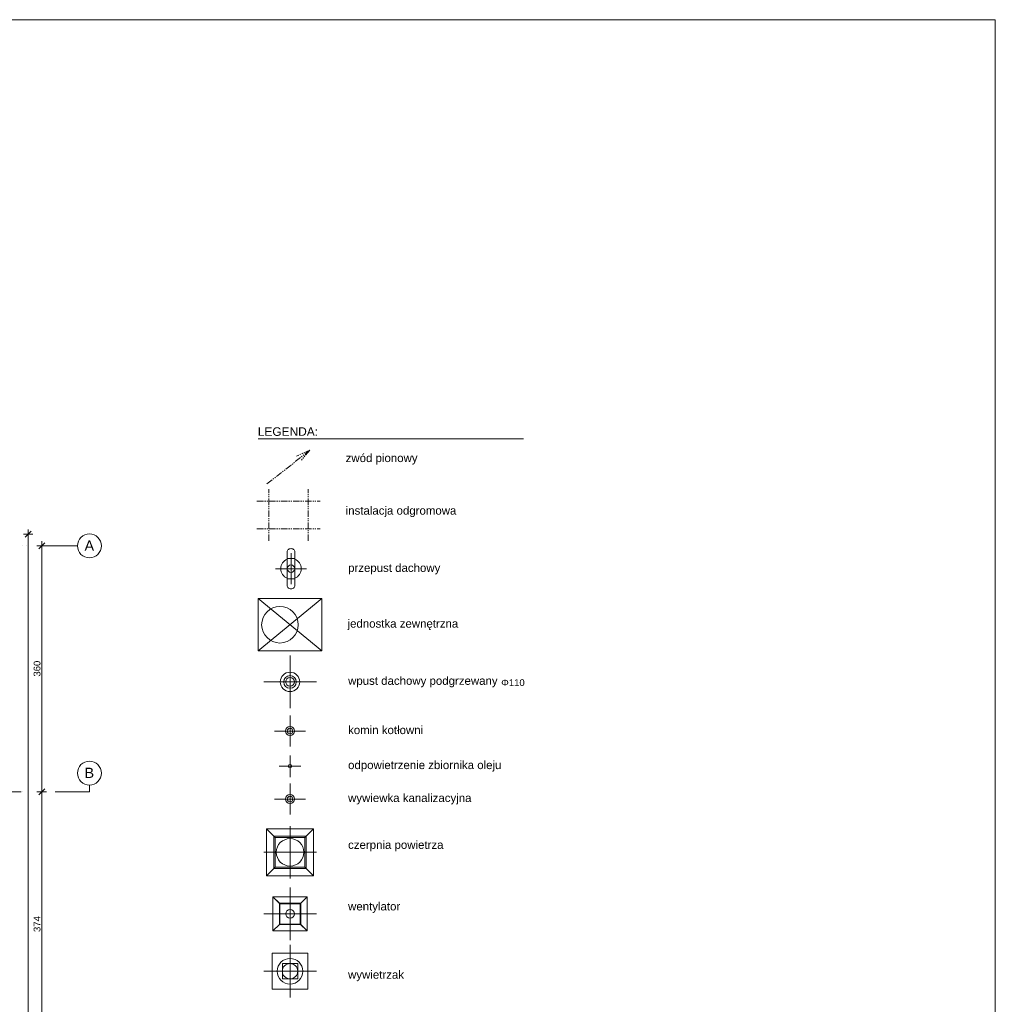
# Model space of a CAD drawing. Header units: millimetres. Extents: x 2015591 to 2056676, y -1574705 to -1544755.
# Tile 11 of 11: x 2042388 to 2056676, y -1559173 to -1544755. Entities that reach past the tile are written whole.
import ezdxf

# ---------------------------------------------------------------- set-up
doc = ezdxf.new("R2010")
doc.units = ezdxf.units.MM
doc.header["$MEASUREMENT"] = 0
for name, pattern in [('ACAD_ISO10W100', [8100, 5400, -1350, 0, -1350]), ('OSIE', [1000, 500, -250, 0, -250]), ('PHANTOM2', [176, 96, -16, 16, -16, 16, -16])]:
    doc.linetypes.add(name, pattern=pattern)
for name, color, linetype, lineweight in [('2D - Ogólne_Nr_pióra__7', 7, 'Continuous', 0), ('2D- Siatka Modularna_Nr_pióra__1', 7, 'Continuous', 0), ('a___wymiary_Nr_pióra__46', 7, 'Continuous', 5), ('Defpoints_Nr_pióra__46', 7, 'Continuous', 5)]:
    doc.layers.add(name, color=color, linetype=linetype, lineweight=lineweight)
for name, color, linetype, lineweight, true_color in [('2D- Siatka Modularna_Nr_pióra__2', 7, 'Continuous', 15, 0x0322fc), ('2D- Siatka Modularna_Nr_pióra__77', 7, 'Continuous', 5, 0x0099cb), ('a___widokowa_0.25_Nr_pióra__77', 7, 'Continuous', 5, 0x0099cb), ('ELE-odgr_zwod_pionowy_Nr_pióra__12', 7, 'Continuous', 5, 0x9f9f9f), ('Linie PT_Nr_pióra__3', 7, 'Continuous', 18, 0x008200), ('OSIE_Nr_pióra__2', 7, 'Continuous', 15, 0x0322fc)]:
    doc.layers.add(name, color=color, linetype=linetype, lineweight=lineweight, true_color=true_color)
doc.styles.add('GENERATED_STYLE_1', font='txt')

msp = doc.modelspace()

# ---------------------------------------------------------------- linework, layer by layer
at = {"layer": '2D- Siatka Modularna_Nr_pióra__1', "linetype": 'ACAD_ISO10W100'}
msp.add_line((2045882.1, -1550891.5), (2049766.9, -1550891.5), dxfattribs=at)
at = {"layer": '2D- Siatka Modularna_Nr_pióra__2', "linetype": 'ACAD_ISO10W100'}
msp.add_line((2043408.8, -1555962.9), (2043409, -1556060.9), dxfattribs=at)
at = {"layer": '2D- Siatka Modularna_Nr_pióra__77', "linetype": 'ACAD_ISO10W100'}
for p, q in [((2046361.5, -1552567.7), (2046361.5, -1553021)), ((2046134.9, -1552794.4), (2046588.2, -1552794.4)), ((2046347.1, -1554067), (2046347.1, -1554837.6)), ((2045961.8, -1554452.3), (2046732.4, -1554452.3)), ((2046347.1, -1554945.4), (2046347.1, -1555398.7)), ((2046120.4, -1555172), (2046573.7, -1555172)), ((2046347.1, -1555527.6), (2046347.1, -1555844.9)), ((2046188.4, -1555686.3), (2046505.8, -1555686.3)), ((2046347.1, -1555941.4), (2046347.1, -1556394.7)), ((2046120.4, -1556168), (2046573.7, -1556168)), ((2046347.1, -1556562.4), (2046347.1, -1557333)), ((2045961.8, -1556947.7), (2046732.4, -1556947.7)), ((2046347.1, -1557464.2), (2046347.1, -1558234.9)), ((2045961.8, -1557849.5), (2046732.4, -1557849.5)), ((2046347.1, -1558303.7), (2046347.1, -1559074.3)), ((2045961.8, -1558689), (2046732.4, -1558689))]:
    msp.add_line(p, q, dxfattribs=at)
at = {"layer": 'a___widokowa_0.25_Nr_pióra__77', "linetype": 'Continuous'}
for p, q in [((2046309.4, -1552528.4), (2046314.8, -1552519.2)), ((2046314.8, -1552519.2), (2046323.4, -1552511.3)), ((2046323.4, -1552511.3), (2046334.5, -1552505.2)), ((2046334.5, -1552505.2), (2046347.6, -1552501.4)), ((2046347.6, -1552501.4), (2046361.5, -1552500.1)), ((2046361.5, -1552500.1), (2046375.5, -1552501.4)), ((2046375.5, -1552501.4), (2046388.5, -1552505.2)), ((2046388.5, -1552505.2), (2046399.7, -1552511.3)), ((2046399.7, -1552511.3), (2046408.3, -1552519.2)), ((2046408.3, -1552519.2), (2046413.7, -1552528.4)), ((2046307.5, -1552538.3), (2046309.4, -1552528.4)), ((2046307.5, -1552561), (2046307.5, -1552538.3)), ((2046307.5, -1552587), (2046307.5, -1552561)), ((2046307.5, -1552615.1), (2046307.5, -1552587)), ((2046307.5, -1552644.4), (2046307.5, -1552615.1)), ((2046307.5, -1552644.4), (2046309.4, -1552644.4)), ((2046307.5, -1552644.4), (2046307.5, -1552944.4)), ((2046307.5, -1552644.4), (2046309.4, -1552644.4)), ((2046309.4, -1552644.4), (2046314.8, -1552644.4)), ((2046309.4, -1552644.4), (2046314.8, -1552644.4)), ((2046314.8, -1552644.4), (2046323.4, -1552644.4)), ((2046314.8, -1552644.4), (2046323.4, -1552644.4)), ((2046323.4, -1552644.4), (2046334.5, -1552644.4)), ((2046323.4, -1552644.4), (2046334.5, -1552644.4)), ((2046334.5, -1552644.4), (2046347.6, -1552644.4)), ((2046334.5, -1552644.4), (2046347.6, -1552644.4)), ((2046347.6, -1552644.4), (2046361.5, -1552644.4)), ((2046347.6, -1552644.4), (2046361.5, -1552644.4)), ((2046361.5, -1552644.4), (2046375.5, -1552644.4)), ((2046361.5, -1552644.4), (2046375.5, -1552644.4)), ((2046375.5, -1552644.4), (2046388.5, -1552644.4)), ((2046375.5, -1552644.4), (2046388.5, -1552644.4)), ((2046388.5, -1552644.4), (2046399.7, -1552644.4)), ((2046388.5, -1552644.4), (2046399.7, -1552644.4)), ((2046399.7, -1552644.4), (2046408.3, -1552644.4)), ((2046399.7, -1552644.4), (2046408.3, -1552644.4)), ((2046408.3, -1552644.4), (2046413.7, -1552644.4)), ((2046408.3, -1552644.4), (2046413.7, -1552644.4)), ((2046413.7, -1552528.4), (2046415.5, -1552538.3)), ((2046413.7, -1552644.4), (2046415.5, -1552644.4)), ((2046413.7, -1552644.4), (2046415.5, -1552644.4)), ((2046415.5, -1552561), (2046415.5, -1552538.3)), ((2046415.5, -1552587), (2046415.5, -1552561)), ((2046415.5, -1552615.1), (2046415.5, -1552587)), ((2046415.5, -1552644.4), (2046415.5, -1552615.1)), ((2046415.5, -1552644.4), (2046415.5, -1552944.4)), ((2046309.4, -1552944.4), (2046307.5, -1552944.4)), ((2046307.5, -1552944.4), (2046307.5, -1552973.6)), ((2046307.5, -1552944.4), (2046309.4, -1552944.4)), ((2046314.8, -1552944.4), (2046309.4, -1552944.4)), ((2046309.4, -1552944.4), (2046314.8, -1552944.4)), ((2046323.4, -1552944.4), (2046314.8, -1552944.4)), ((2046314.8, -1552944.4), (2046323.4, -1552944.4)), ((2046334.5, -1552944.4), (2046323.4, -1552944.4)), ((2046323.4, -1552944.4), (2046334.5, -1552944.4)), ((2046347.6, -1552944.4), (2046334.5, -1552944.4)), ((2046334.5, -1552944.4), (2046347.6, -1552944.4)), ((2046361.5, -1552944.4), (2046347.6, -1552944.4)), ((2046347.6, -1552944.4), (2046361.5, -1552944.4)), ((2046375.5, -1552944.4), (2046361.5, -1552944.4)), ((2046361.5, -1552944.4), (2046375.5, -1552944.4)), ((2046388.5, -1552944.4), (2046375.5, -1552944.4)), ((2046375.5, -1552944.4), (2046388.5, -1552944.4)), ((2046399.7, -1552944.4), (2046388.5, -1552944.4)), ((2046388.5, -1552944.4), (2046399.7, -1552944.4)), ((2046408.3, -1552944.4), (2046399.7, -1552944.4)), ((2046399.7, -1552944.4), (2046408.3, -1552944.4)), ((2046413.7, -1552944.4), (2046408.3, -1552944.4)), ((2046408.3, -1552944.4), (2046413.7, -1552944.4)), ((2046415.5, -1552944.4), (2046413.7, -1552944.4)), ((2046413.7, -1552944.4), (2046415.5, -1552944.4)), ((2046415.5, -1552944.4), (2046415.5, -1552973.6)), ((2046307.5, -1552973.6), (2046307.5, -1553001.8)), ((2046307.5, -1553001.8), (2046307.5, -1553027.7)), ((2046307.5, -1553027.7), (2046307.5, -1553050.4)), ((2046309.4, -1553060.3), (2046307.5, -1553050.4)), ((2046314.8, -1553069.5), (2046309.4, -1553060.3)), ((2046323.4, -1553077.4), (2046314.8, -1553069.5)), ((2046334.5, -1553083.5), (2046323.4, -1553077.4)), ((2046347.6, -1553087.3), (2046334.5, -1553083.5)), ((2046361.5, -1553088.6), (2046347.6, -1553087.3)), ((2046375.5, -1553087.3), (2046361.5, -1553088.6)), ((2046388.5, -1553083.5), (2046375.5, -1553087.3)), ((2046399.7, -1553077.4), (2046388.5, -1553083.5)), ((2046408.3, -1553069.5), (2046399.7, -1553077.4)), ((2046413.7, -1553060.3), (2046408.3, -1553069.5)), ((2046415.5, -1553050.4), (2046413.7, -1553060.3)), ((2046415.5, -1552973.6), (2046415.5, -1553001.8)), ((2046415.5, -1553001.8), (2046415.5, -1553027.7)), ((2046415.5, -1553027.7), (2046415.5, -1553050.4)), ((2045882.1, -1553232.6), (2045882.1, -1553997.6)), ((2045882.1, -1553232.6), (2046812.1, -1553997.6)), ((2046812.1, -1553232.6), (2045882.1, -1553997.6)), ((2046812.1, -1553232.6), (2045882.1, -1553232.6)), ((2046812.1, -1553997.6), (2046812.1, -1553232.6)), ((2045882.1, -1553997.6), (2046812.1, -1553997.6)), ((2046001.1, -1556601.7), (2046693.1, -1556601.7)), ((2046001.1, -1557293.7), (2046001.1, -1556601.7)), ((2046001.1, -1556601.7), (2046128.6, -1556729.2)), ((2046693.1, -1556601.7), (2046001.1, -1556601.7)), ((2046001.1, -1556601.7), (2046001.1, -1557293.7)), ((2046001.1, -1556601.7), (2046111.1, -1556711.7)), ((2046693.1, -1556601.7), (2046565.6, -1556729.2)), ((2046693.1, -1556601.7), (2046583.1, -1556711.7)), ((2046693.1, -1556601.7), (2046693.1, -1557293.7)), ((2046693.1, -1557293.7), (2046693.1, -1556601.7)), ((2046583.1, -1556711.7), (2046111.1, -1556711.7)), ((2046111.1, -1556711.7), (2046111.1, -1557183.7)), ((2046128.6, -1556729.2), (2046565.6, -1556729.2)), ((2046128.6, -1557166.2), (2046128.6, -1556729.2)), ((2046565.6, -1556729.2), (2046565.6, -1557166.2)), ((2046583.1, -1557183.7), (2046583.1, -1556711.7)), ((2046001.1, -1557293.7), (2046128.6, -1557166.2)), ((2046001.1, -1557293.7), (2046111.1, -1557183.7)), ((2046111.1, -1557183.7), (2046583.1, -1557183.7)), ((2046565.6, -1557166.2), (2046128.6, -1557166.2)), ((2046693.1, -1557293.7), (2046565.6, -1557166.2)), ((2046693.1, -1557293.7), (2046583.1, -1557183.7)), ((2046693.1, -1557293.7), (2046001.1, -1557293.7)), ((2046001.1, -1557293.7), (2046693.1, -1557293.7)), ((2046097.6, -1557600), (2046596.6, -1557600)), ((2046097.6, -1558099), (2046097.6, -1557600)), ((2046097.6, -1557600), (2046191.1, -1557693.5)), ((2046596.6, -1557600), (2046097.6, -1557600)), ((2046097.6, -1557600), (2046097.6, -1558099)), ((2046097.6, -1557600), (2046198.6, -1557701)), ((2046191.1, -1557693.5), (2046503.1, -1557693.5)), ((2046191.1, -1558005.5), (2046191.1, -1557693.5)), ((2046495.6, -1557701), (2046198.6, -1557701)), ((2046198.6, -1557701), (2046198.6, -1557998)), ((2046596.6, -1557600), (2046495.6, -1557701)), ((2046495.6, -1557998), (2046495.6, -1557701)), ((2046596.6, -1557600), (2046503.1, -1557693.5)), ((2046503.1, -1557693.5), (2046503.1, -1558005.5)), ((2046596.6, -1557600), (2046596.6, -1558099)), ((2046596.6, -1558099), (2046596.6, -1557600)), ((2046097.6, -1558099), (2046198.6, -1557998)), ((2046198.6, -1557998), (2046495.6, -1557998)), ((2046596.6, -1558099), (2046495.6, -1557998)), ((2046097.6, -1558099), (2046191.1, -1558005.5)), ((2046596.6, -1558099), (2046097.6, -1558099)), ((2046097.6, -1558099), (2046596.6, -1558099)), ((2046503.1, -1558005.5), (2046191.1, -1558005.5)), ((2046596.6, -1558099), (2046503.1, -1558005.5)), ((2046609.6, -1558426.5), (2046084.6, -1558426.5)), ((2046084.6, -1558426.5), (2046084.6, -1558951.5)), ((2046609.6, -1558951.5), (2046609.6, -1558426.5)), ((2046234.6, -1558801.5), (2046234.6, -1558576.5)), ((2046234.6, -1558576.5), (2046459.6, -1558576.5)), ((2046459.6, -1558576.5), (2046234.6, -1558576.5)), ((2046234.6, -1558576.5), (2046234.6, -1558801.5)), ((2046234.6, -1558801.5), (2046234.6, -1558576.5)), ((2046234.6, -1558576.5), (2046459.6, -1558576.5)), ((2046459.6, -1558576.5), (2046459.6, -1558801.5)), ((2046459.6, -1558801.5), (2046459.6, -1558576.5)), ((2046459.6, -1558576.5), (2046459.6, -1558801.5)), ((2046459.6, -1558801.5), (2046234.6, -1558801.5)), ((2046234.6, -1558801.5), (2046459.6, -1558801.5)), ((2046459.6, -1558801.5), (2046234.6, -1558801.5)), ((2046084.6, -1558951.5), (2046609.6, -1558951.5))]:
    msp.add_line(p, q, dxfattribs=at)
for centre, radius in [((2046361.5, -1552794.4), 54), ((2046199.5, -1553615.1), 267.8), ((2046347.1, -1554452.3), 92.3), ((2046347.1, -1554452.3), 63.9), ((2046347.1, -1556168), 66), ((2046347.1, -1556168), 41), ((2046347.1, -1558689), 112.5)]:
    msp.add_circle(centre, radius, dxfattribs=at)
for centre, radius, start, end in [((2046361.5, -1552794.4), 150, 111.1002, 248.8998), ((2046361.5, -1552794.4), 150, 291.1002, 68.8998), ((2046347.1, -1554452.3), 142, 0, 180), ((2046347.1, -1554452.3), 142, 180, 0), ((2046347.1, -1555172), 66, 0, 180), ((2046347.1, -1555172), 66, 180, 0), ((2046347.1, -1555172), 41, 0, 180), ((2046347.1, -1555172), 41, 180, 0), ((2046347.1, -1555686.3), 26, 0, 180), ((2046347.1, -1555686.3), 26, 180, 0), ((2046347.1, -1556947.7), 201, 0, 180), ((2046347.1, -1556947.7), 201, 180, 0), ((2046347.1, -1557849.5), 63.5, 0, 180), ((2046347.1, -1557849.5), 63.5, 180, 0), ((2046347.1, -1558689), 187.5, 0, 180), ((2046347.1, -1558689), 187.5, 180, 0)]:
    msp.add_arc(centre, radius, start, end, dxfattribs=at)
at = {"layer": 'a___wymiary_Nr_pióra__46', "linetype": 'Continuous'}
for p, q in [((2042512.1, -1552221.3), (2042512.1, -1552360.6)), ((2042581.8, -1552290.9), (2042442.4, -1552290.9)), ((2042512.1, -1567260.9), (2042512.1, -1552340.9)), ((2042780.7, -1552460.9), (2042641.4, -1552460.9)), ((2042711.1, -1552391.3), (2042711.1, -1552530.6)), ((2042711.1, -1552510.9), (2042711.1, -1556010.9)), ((2042641.4, -1556060.9), (2042780.7, -1556060.9)), ((2042780.7, -1556060.9), (2042641.4, -1556060.9)), ((2042711.1, -1556130.6), (2042711.1, -1555991.3)), ((2042711.1, -1555991.3), (2042711.1, -1556130.6)), ((2042711.1, -1556110.9), (2042711.1, -1556150.9)), ((2042711.1, -1556270.6), (2042711.1, -1556131.3)), ((2042711.1, -1556131.3), (2042711.1, -1556270.6)), ((2042711.1, -1556250.9), (2042711.1, -1559750.9))]:
    msp.add_line(p, q, dxfattribs=at)
at = {"layer": 'a___wymiary_Nr_pióra__46', "linetype": 'Continuous', "flags": 128}
for points in [[(2042555.9, -1552247.1), (2042468.3, -1552334.7)], [(2042754.9, -1552417.1), (2042667.3, -1552504.7)], [(2042667.3, -1556104.7), (2042754.9, -1556017.1)], [(2042754.9, -1556017.1), (2042667.3, -1556104.7)]]:
    msp.add_lwpolyline(points, dxfattribs=at)
at = {"layer": 'Defpoints_Nr_pióra__46', "linetype": 'Continuous'}
for p, q in [((2042512.1, -1552290.9), (2042511.6, -1552290.9)), ((2042425.4, -1552460.9), (2042424.9, -1552460.9)), ((2042425.4, -1556060.9), (2042424.9, -1556060.9)), ((2042425.4, -1556060.9), (2042424.9, -1556060.9)), ((2042711.1, -1556060.9), (2042710.6, -1556060.9)), ((2042711.1, -1556200.9), (2042710.6, -1556200.9))]:
    msp.add_line(p, q, dxfattribs=at)
at = {"layer": 'ELE-odgr_zwod_pionowy_Nr_pióra__12', "linetype": 'PHANTOM2'}
for p, q in [((2046009.7, -1551554.1), (2046637.9, -1551058.9)), ((2046637.9, -1551058.9), (2046443.8, -1551145.5)), ((2046637.9, -1551058.9), (2046513.2, -1551205.8)), ((2046037.7, -1552388.3), (2046037.7, -1551629.5)), ((2046611.1, -1552388.3), (2046611.1, -1551629.5)), ((2045862.7, -1551804.5), (2046786.1, -1551804.5)), ((2045862.7, -1552213.3), (2046786.1, -1552213.3))]:
    msp.add_line(p, q, dxfattribs=at)
at = {"layer": 'Linie PT_Nr_pióra__3', "linetype": 'Continuous', "flags": 128}
msp.add_lwpolyline([(2015591, -1544755.4), (2056676.1, -1544755.4), (2056676.1, -1574705.4), (2015591, -1574705.4)], close=True, dxfattribs=at)
at = {"layer": 'OSIE_Nr_pióra__2', "linetype": 'OSIE'}
for p, q in [((2043234, -1552460.9), (2021457.4, -1552460.9)), ((2043409, -1556060.9), (2021457.6, -1556060.9))]:
    msp.add_line(p, q, dxfattribs=at)
at = {"layer": 'OSIE_Nr_pióra__2', "linetype": 'Continuous'}
for centre in [(2043409, -1552460.9), (2043409, -1555787.9)]:
    msp.add_circle(centre, 175, dxfattribs=at)

# ---------------------------------------------------------------- texts
at = {"layer": '2D - Ogólne_Nr_pióra__7', "linetype": 'Continuous', "attachment_point": 7, "style": 'GENERATED_STYLE_1'}
for s, insert, char_height in [('\\A1;{\\fArial|b0|i0|c238|p38;LEGENDA:}', (2045874.6, -1550850.7), 125), ('\\A1;{\\fArial|b0|i0|c238|p38;zwód pionowy}', (2047162, -1551269.6), 120), ('\\A1;{\\fArial|b0|i0|c238|p38;instalacja odgromowa}', (2047162, -1552039), 120), ('\\A1;{\\fArial|b0|i0|c238|p38;przepust dachowy}', (2047197.4, -1552877.9), 120), ('\\A1;{\\fArial|b0|i0|c238|p38;jednostka zewnętrzna}', (2047189.7, -1553694.1), 120), ('\\A1;{\\fArial|b0|i0|c238|p38;wpust dachowy podgrzewany}', (2047197.7, -1554531.3), 120), ('\\A1;{\\fArial|b0|i0|c238|p38;Φ110}', (2049439.6, -1554514.8), 100), ('\\A1;{\\fArial|b0|i0|c238|p38;komin kotłowni}', (2047197.4, -1555218.4), 120), ('\\A1;{\\fArial|b0|i0|c238|p38;odpowietrzenie zbiornika oleju}', (2047197.3, -1555765.3), 120), ('\\A1;{\\fArial|b0|i0|c238|p38;wywiewka kanalizacyjna}', (2047197.2, -1556247.1), 120), ('\\A1;{\\fArial|b0|i0|c238|p38;czerpnia powietrza}', (2047197.4, -1556933.6), 120), ('\\A1;{\\fArial|b0|i0|c238|p38;wentylator}', (2047197.2, -1557834.9), 120), ('\\A1;{\\fArial|b0|i0|c238|p38;wywietrzak}', (2047197.2, -1558834.9), 120)]:
    msp.add_mtext(s, dxfattribs=dict(at, insert=insert, char_height=char_height))
at = {"layer": 'a___wymiary_Nr_pióra__46', "linetype": 'Continuous', "char_height": 100, "attachment_point": 7, "rotation": 90, "style": 'GENERATED_STYLE_1'}
for s, insert in [('\\A1;{\\fArial|b0|i0|c238|p38;360}', (2042693.4, -1554374.8)), ('\\A1;{\\fArial|b0|i0|c238|p38;374}', (2042693.4, -1558114.8))]:
    msp.add_mtext(s, dxfattribs=dict(at, insert=insert))
at = {"layer": 'OSIE_Nr_pióra__2', "linetype": 'Continuous', "char_height": 150, "attachment_point": 6, "style": 'GENERATED_STYLE_1'}
for s, insert in [('\\A1;{\\fArial|b0|i0|c238|p38;A}', (2043477.6, -1552455.8)), ('\\A1;{\\fArial|b0|i0|c238|p38;B}', (2043477.6, -1555784))]:
    msp.add_mtext(s, dxfattribs=dict(at, insert=insert))

doc.saveas('drawing.dxf')
